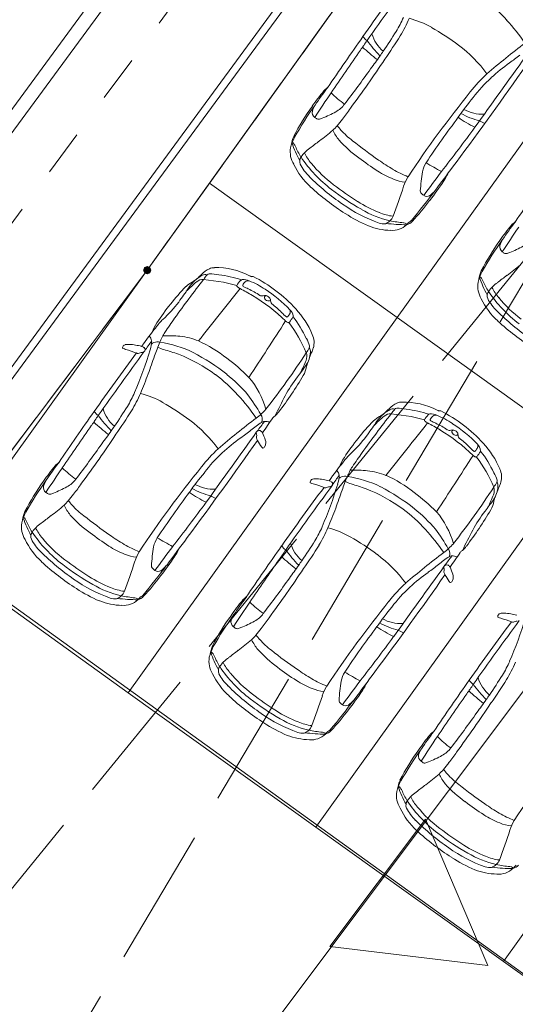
# Model space of a CAD drawing. Header units: metres. Extents: x 6541766 to 6542290, y 5894743 to 5895338.
# Tile 29 of 78: x 6541932 to 6541937, y 5895189 to 5895200. Entities that reach past the tile are written whole.
import ezdxf

# ---------------------------------------------------------------- set-up
doc = ezdxf.new("R2010")
doc.units = ezdxf.units.M
for name, pattern in [('0.5_0.5', [1, 0.5, -0.5]), ('1.5_0.5', [2, 1.5, -0.5]), ('DASHED', [0.75, 0.5, -0.25]), ('egkk-500', [2, 1.5, -0.5]), ('egug-500', [1, 0.5, -0.5])]:
    doc.linetypes.add(name, pattern=pattern)
for name, color, linetype in [('217-kontur klasyfikacyjny', 7, 'Continuous'), ('218-kontur użytku gruntowego', 7, 'Continuous'), ('219-działka ewidencyjna', 7, 'Continuous'), ('_dr_krawężnik wystający 15x30', 214, 'Continuous'), ('jezdnia', 7, 'Continuous')]:
    doc.layers.add(name, color=color, linetype=linetype)
for name, color, linetype, lineweight in [('_dr_obrzeże 8x30', 210, 'Continuous', 30), ('_dr_ścieki kd', 36, 'Continuous', 30), ('A-OZNACZENIA', 7, 'Continuous', 15), ('A-PZT', 4, 'Continuous', 9), ('IE - podklad', 8, 'Continuous', 9)]:
    doc.layers.add(name, color=color, linetype=linetype, lineweight=lineweight)

# ---------------------------------------------------------------- blocks, each defined once
blk = doc.blocks.new('blok - sanitarne pzt chelmza ng')
at = {"layer": '_dr_ścieki kd', "linetype": '0.5_0.5', "lineweight": 9}
blk.add_line((6542419.067, 5895180.69), (6542445.412, 5895216.467), dxfattribs=at)
blk = doc.blocks.new('blok - podklad szary rfqfqw')
at = {"color": 8, "linetype": 'ByBlock', "lineweight": 9}
for p, q in [((6541933.781, 5895197.24), (6541933.997, 5895197.209)), ((6541933.997, 5895197.209), (6541934.141, 5895197.173)), ((6541935.813, 5895195.784), (6541936.029, 5895195.753)), ((6541936.029, 5895195.753), (6541936.173, 5895195.717))]:
    blk.add_line(p, q, dxfattribs=at)
for centre, radius, start, end in [((6541955.244, 5895186.071), 24.084, 143.1734, 145.0354), ((6541981.957, 5895166.957), 56.868, 143.8279, 144.688), ((6541935.852, 5895198.959), 1.632, 41.9991, 53.5481), ((6541934.785, 5895200.587), 1.268, 328.6841, 336.3133), ((6541934.882, 5895200.527), 1.216, 327.8362, 337.8511), ((6541935.74, 5895199.057), 1.047, 60.8709, 75.162), ((6541935.317, 5895198.455), 2.366, 34.6604, 42.3984), ((6541925.114, 5895206.771), 12.746, 326.3685, 327.5289), ((6541934.72, 5895197.316), 3.064, 53.4613, 60.0411), ((6541962.313, 5895180.947), 32.813, 144.7773, 145.9543), ((6541931.541, 5895202.506), 4.822, 324.7715, 326.2664), ((6541935.68, 5895200), 0.215, 216.4669, 233.1654), ((6541936.906, 5895200.836), 1.688, 216.656, 224.0159), ((6541935.986, 5895200.013), 0.397, 196.1566, 229.2969), ((6541929.813, 5895203.734), 7.215, 325.2873, 327.7032), ((6542002.18, 5895153.532), 81.133, 145.2958, 145.6918), ((6541937.123, 5895201.489), 2.371, 226.906, 231.9561), ((6541946.206, 5895192.2), 12.894, 144.3672, 144.6348), ((6541935.588, 5895198.523), 1.578, 36.8029, 52.6951), ((6541942.728, 5895192.597), 9.042, 127.1786, 130.5378), ((6541925.481, 5895206.418), 12.307, 323.4789, 326.502), ((6541917.716, 5895212.53), 22.107, 323.9554, 324.4049), ((6542164.914, 5895035.786), 280.49, 144.25288, 144.44442), ((6541935.291, 5895202.069), 3.069, 305.9992, 308.6077), ((6541925.244, 5895206.843), 12.675, 322.5671, 324.7183), ((6541903.169, 5895223.426), 41.629, 323.2311, 325.0181), ((6541938.34, 5895197.838), 2.146, 125.4419, 132.2665), ((6541938.042, 5895198.19), 1.747, 132.9801, 141.7556), ((6541937.918, 5895198.308), 1.514, 132.4256, 143.4498), ((6541936.471, 5895198.106), 1.819, 139.6758, 146.2611), ((6541937.93, 5895197.164), 3.537, 142.4815, 146.2621), ((6541935.239, 5895199.147), 0.206, 123.803, 138.6067), ((6541946.339, 5895191.461), 12.429, 141.0675, 146.3247), ((6541945.311, 5895192.317), 12.297, 145.6129, 147.1048), ((6541935.957, 5895200.053), 1.121, 224.8655, 234.6269), ((6541938.777, 5895197.459), 2.715, 139.8388, 145.4985), ((6541937.062, 5895197.593), 2.597, 144.075, 152.5336), ((6541938.552, 5895196.597), 4.371, 144.6176, 150.0222), ((6541935.026, 5895199.051), 0.0683, 168.5225, 233.5761), ((6541935.191, 5895198.995), 0.242, 146.6866, 163.3957), ((6541935.109, 5895199.274), 0.24, 295.3942, 325.8363), ((6541933.717, 5895200.22), 2.001, 321.5921, 325.768), ((6541936.806, 5895199.453), 0.424, 241.005, 272.0528), ((6541935.06, 5895199.077), 0.11, 227.1296, 242.6341), ((6541935.023, 5895199), 0.0255, 237.9664, 279.1216), ((6541934.961, 5895199.248), 0.281, 283.5657, 291.8797), ((6541934.53, 5895200.308), 1.426, 292.0963, 298.6139), ((6541941.586, 5895194.008), 8.025, 141.7428, 142.4032), ((6541947.045, 5895191.203), 13.081, 143.4301, 146.0683), ((6541937.289, 5895200.059), 1.301, 234.7721, 244.088), ((6541936.934, 5895199.68), 0.738, 240.3134, 257.2782), ((6541936.903, 5895199.137), 0.221, 233.4189, 249.9617), ((6541933.174, 5895201.231), 3.11, 306.7936, 310.2152), ((6541934.787, 5895199.286), 0.583, 312.565, 319.1074), ((6541935.676, 5895199.092), 0.548, 205.4757, 218.6323), ((6541934.816, 5895198.494), 0.581, 38.7674, 44.8015), ((6541935.864, 5895199.381), 0.792, 221.243, 233.7315), ((6541920.316, 5895210.922), 20.345, 322.0465, 323.7401), ((6541935.406, 5895198.474), 0.71, 154.3633, 164.3428), ((6541935.155, 5895198.63), 0.429, 158.0762, 171.2191), ((6541884.805, 5895264.001), 82.353, 307.49455, 307.58533), ((6541936.212, 5895199.606), 1.289, 221.6396, 234.4787), ((6541938.805, 5895203.059), 5.501, 231.7042, 235.3516), ((6541934.984, 5895198.625), 0.265, 171.0573, 211.3534), ((6541935.672, 5895199.02), 0.981, 197.9618, 209.9941), ((6541934.732, 5895198.69), 0.0345, 37.1665, 73.964), ((6541934.616, 5895198.607), 0.176, 25.037, 35.9371), ((6541935.564, 5895199.013), 0.855, 202.7913, 211.5538), ((6541935.161, 5895198.327), 0.405, 124.3645, 134.4298), ((6541934.913, 5895198.518), 0.0908, 145.3909, 199.0658), ((6541936.026, 5895199.356), 1.428, 213.5818, 233.0259), ((6541935.262, 5895198.248), 0.532, 136.2913, 142.9019), ((6541935.366, 5895198.856), 0.551, 206.3992, 220.4587), ((6541937.059, 5895200.616), 2.605, 232.2084, 237.7048), ((6541936.664, 5895199.886), 1.674, 233.8948, 240.2528), ((6541935.461, 5895198.822), 0.779, 205.4948, 227.7389), ((6541935.309, 5895198.743), 0.545, 207.8733, 225.4647), ((6541936.014, 5895199.373), 1.38, 219.3518, 233.3278), ((6541936.465, 5895199.514), 1.253, 239.6949, 247.9597), ((6541936.434, 5895198.349), 0.288, 147.1947, 168.3883), ((6541937.911, 5895201.321), 3.3, 238.5997, 241.9329), ((6540226.154, 5896463.262), 2127.191, 323.50822, 323.518327), ((6541936.73, 5895200.165), 2.556, 225.112, 235.5681), ((6541936.144, 5895199.139), 0.868, 236.7067, 249.3639), ((6541936.004, 5895198.701), 0.409, 246.1087, 264.6137), ((6541936.493, 5895198.065), 0.575, 149.9694, 161.387), ((6541938.335, 5895198.063), 2.21, 171.0455, 176.4961), ((6541971.428, 5895172.167), 43.801, 143.1924, 143.6144), ((6541936.075, 5895198.527), 0.378, 324.3338, 337.9528), ((6541964.345, 5895179.491), 32.813, 144.7773, 145.9543), ((6541936.655, 5895200.087), 2.519, 227.0058, 237.8941), ((6541936.768, 5895200.276), 2.61, 232.1632, 240.7285), ((6541937.127, 5895200.76), 3.158, 232.163, 237.9144), ((6541926.992, 5895201.21), 9.433, 339.6127, 341.703), ((6541930.55, 5895202.506), 7.174, 319.8401, 323.1676), ((6541933.735, 5895200.052), 3.171, 321.9016, 326.6191), ((6541936, 5895198.453), 0.383, 306.9369, 319.6958), ((6541936.165, 5895198.199), 0.036, 181.6738, 215.495), ((6541936.246, 5895198.271), 0.144, 219.9201, 236.2506), ((6541936.201, 5895198.204), 0.0643, 236.6317, 297.2253), ((6541936.222, 5895199.371), 1.614, 234.5347, 250.4527), ((6541936.178, 5895199.215), 1.344, 237.2156, 248.4791), ((6541936.052, 5895198.95), 1.104, 239.5032, 256.8423), ((6541933.855, 5895199.883), 2.973, 317.3835, 323.017), ((6541936.166, 5895199.233), 1.536, 236.3974, 247.0313), ((6541935.911, 5895198.504), 0.585, 247.2207, 262.4226), ((6541935.697, 5895197.982), 0.149, 290.8856, 336.9005), ((6541935.823, 5895198.483), 0.712, 248.8944, 268.7303), ((6541935.727, 5895197.958), 0.117, 247.0384, 281.3874), ((6541935.991, 5895199.665), 1.833, 262.6982, 269.6677), ((6541936.089, 5895199.291), 1.445, 258.4625, 264.4189), ((6541935.827, 5895197.995), 0.224, 265.0177, 313.4582), ((6541935.945, 5895197.799), 0.0545, 52.9421, 85.6891), ((6541935.952, 5895197.81), 0.0406, 37.9159, 51.1103), ((6541935.94, 5895197.968), 0.142, 286.854, 316.7537), ((6541935.798, 5895198.017), 0.26, 314.714, 320.3371), ((6541936.056, 5895197.8), 0.0772, 119.3055, 138.2848), ((6541935.989, 5895197.918), 0.0583, 299.5261, 319.1609), ((6541938.503, 5895196.65), 1.819, 139.6758, 146.2611), ((6541947.343, 5895190.861), 12.297, 145.6129, 147.1048), ((6541939.962, 5895195.707), 3.537, 142.4815, 146.2621), ((6541937.271, 5895197.691), 0.206, 123.803, 138.6067), ((6541940.584, 5895195.141), 4.371, 144.6176, 150.0222), ((6541937.223, 5895197.539), 0.242, 146.6866, 163.3957), ((6541939.094, 5895196.136), 2.597, 144.075, 152.5336), ((6541937.058, 5895197.595), 0.0683, 168.5225, 233.5761), ((6541936.562, 5895198.852), 1.426, 292.0963, 298.6139), ((6541937.092, 5895197.62), 0.11, 227.1296, 242.6341), ((6541937.055, 5895197.544), 0.0255, 237.9664, 279.1216), ((6541936.993, 5895197.792), 0.281, 283.5657, 291.8797), ((6541934.039, 5895196.986), 0.418, 117.8651, 132.4463), ((6541933.897, 5895197.243), 0.124, 89.3876, 115.1608), ((6541933.912, 5895196.562), 0.806, 62.8831, 91.0116), ((6541935.206, 5895199.774), 3.11, 306.7936, 310.2152), ((6541933.487, 5895197.515), 0.348, 298.8137, 309.5028), ((6541933.952, 5895196.935), 0.395, 117.7941, 135.0941), ((6541932.802, 5895198.212), 1.325, 313.193, 316.1665), ((6541933.797, 5895197.241), 0.0527, 64.9374, 123.6119), ((6541934.06, 5895197.061), 0.331, 136.6022, 147.2258), ((6541933.845, 5895197.262), 0.0372, 93.5481, 134.4924), ((6541933.858, 5895196.884), 0.415, 77.8333, 92.0894), ((6541933.729, 5895195.765), 1.541, 72.5844, 81.9257), ((6541934.365, 5895197.444), 0.186, 242.7824, 249.7674), ((6541934.303, 5895197.284), 0.0144, 258.054, 300.8235), ((6541934.314, 5895197.264), 0.00831, 63.1718, 114.7213), ((6541933.566, 5895195.808), 1.646, 42.5612, 62.7938), ((6541937.438, 5895197.018), 0.71, 154.3633, 164.3428), ((6541937.187, 5895197.174), 0.429, 158.0762, 171.2191), ((6541937.704, 5895197.564), 0.981, 197.9618, 209.9941), ((6541936.764, 5895197.233), 0.0345, 37.1665, 73.964), ((6541936.648, 5895197.151), 0.176, 25.037, 35.9371), ((6541886.837, 5895262.545), 82.353, 307.49455, 307.58533), ((6541935.493, 5895195.324), 2.647, 135.9816, 146.952), ((6541944.5, 5895188.906), 13.578, 142.1364, 144.3528), ((6541929.703, 5895199.773), 4.714, 323.8874, 326.1038), ((6541933.86, 5895196.854), 0.411, 119.9081, 131.0514), ((6541934.815, 5895195.907), 1.715, 130.3186, 135.425), ((6541934.296, 5895196.659), 0.835, 138.3678, 144.519), ((6541933.779, 5895197.122), 0.118, 88.842, 128.3006), ((6542218.916, 5894970.46), 363.952, 141.47674, 141.59101), ((6541934.149, 5895197.169), 0.0088, 155.8444, 237.097), ((6541934.372, 5895197.045), 0.264, 135.9814, 151.1173), ((6541934.409, 5895197.521), 0.446, 233.5991, 238.4586), ((6541930.625, 5895190.641), 7.407, 60.1615, 61.3505), ((6541934.207, 5895197.205), 0.0338, 100.8259, 135.8492), ((6541934.215, 5895197.115), 0.124, 61.0521, 96.8218), ((6541934.215, 5895197.174), 0.0108, 157.5747, 246.8018), ((6541934.306, 5895197.129), 0.113, 130.9944, 154.3477), ((6541934.683, 5895198.041), 0.996, 241.6842, 245.1664), ((6541934.262, 5895197.183), 0.0425, 72.0732, 133.262), ((6541933.966, 5895196.433), 0.849, 55.4943, 68.6532), ((6541937.016, 5895197.168), 0.265, 171.0573, 211.3534), ((6541937.596, 5895197.556), 0.855, 202.7913, 211.5538), ((6541937.294, 5895196.792), 0.532, 136.2913, 142.9019), ((6541937.399, 5895197.399), 0.551, 206.3992, 220.4587), ((6541937.193, 5895196.87), 0.405, 124.3645, 134.4298), ((6541933.974, 5895196.473), 0.724, 54.9751, 66.349), ((6541933.297, 5895195.381), 1.966, 45.7503, 58.9825), ((6541934.413, 5895197.104), 0.0435, 238.119, 288.635), ((6541934.445, 5895197.002), 0.0632, 50.6119, 106.4846), ((6541934.458, 5895197.043), 0.02, 83.3652, 157.0964), ((6541934.471, 5895197.047), 0.0319, 172.6381, 215.0963), ((6541933.604, 5895195.837), 1.546, 43.9571, 56.9682), ((6541934.458, 5895197.011), 0.048, 10.6052, 56.2407), ((6541936.945, 5895197.061), 0.0908, 145.3909, 199.0658), ((6541937.341, 5895197.286), 0.545, 207.8733, 225.4647), ((6541938.058, 5895197.899), 1.428, 213.5818, 233.0259), ((6541938.046, 5895197.917), 1.38, 219.3518, 233.3278), ((6541932.346, 5895197.881), 1.464, 312.8019, 322.7354), ((6541934.487, 5895197.058), 0.0514, 214.7228, 270.8567), ((6541934.488, 5895197.023), 0.0164, 270.8398, 10.8309), ((6541934.337, 5895196.984), 0.172, 4.773, 12.0486), ((6541934.539, 5895196.999), 0.0303, 181.6831, 228.1178), ((6541933.964, 5895196.237), 0.924, 44.3266, 53.1057), ((6541937.493, 5895197.366), 0.779, 205.4948, 227.7389), ((6541938.028, 5895193.575), 5.597, 144.5769, 146.4868), ((6541935.161, 5895197.396), 0.742, 223.7776, 229.3512), ((6541934.683, 5895196.841), 0.00955, 230.9943, 320.6399), ((6541934.554, 5895196.957), 0.184, 318.1155, 329.1809), ((6541939.556, 5895193.376), 5.92, 144.2967, 144.9222), ((6541934.673, 5895196.891), 0.0473, 324.0072, 23.2406), ((6541934.633, 5895196.825), 0.119, 8.9431, 45.4737), ((6541934.735, 5895196.84), 0.0162, 326.0264, 12.6783), ((6541933.621, 5895195.988), 1.412, 25.6847, 36.8524), ((6541934.074, 5895196.269), 0.96, 22.8174, 42.7972), ((6541938.763, 5895198.709), 2.556, 225.112, 235.5681), ((6541937.973, 5895193.006), 5.997, 141.7745, 144.1975), ((6541933.503, 5895196.59), 0.289, 142.0881, 164.3172), ((6541933.8, 5895196.325), 0.666, 133.6215, 143.9412), ((6541884.056, 5895229.239), 60.122, 326.63997, 327.33455), ((6541934.726, 5895196.846), 0.0812, 224.8753, 247.072), ((6541934.699, 5895196.784), 0.0134, 248.4793, 333.0163), ((6541933.624, 5895195.93), 1.369, 22.1141, 37.9401), ((6541938.687, 5895198.631), 2.519, 227.0058, 237.8941), ((6541933.127, 5895196.561), 0.0912, 7.2377, 45.1792), ((6541933.976, 5895196.282), 0.725, 148.0666, 157.5048), ((6541933.37, 5895194.909), 1.721, 84.8565, 90.9939), ((6541933.443, 5895195.885), 0.743, 67.7311, 83.6671), ((6541934.778, 5895196.555), 0.2, 343.5537, 25.5022), ((6541932.946, 5895196.494), 0.0425, 145.5434, 174.7872), ((6541932.909, 5895196.496), 0.00586, 164.7324, 258.8663), ((6541932.943, 5895196.495), 0.0396, 108.5071, 144.2294), ((6541932.958, 5895196.414), 0.122, 81.9082, 102.8927), ((6541932.969, 5895196.124), 0.411, 79.3998, 89.1213), ((6541932.957, 5895195.937), 0.597, 75.2211, 81.5993), ((6541933.091, 5895196.445), 0.0711, 50.5586, 75.4413), ((6541933.115, 5895196.478), 0.0312, 317.6097, 45.1782), ((6541934.629, 5895195.505), 1.769, 142.8915, 147.1095), ((6541932.918, 5895196.575), 0.299, 340.824, 359.504), ((6541933.292, 5895196.442), 0.124, 98.2625, 128.1216), ((6541935.584, 5895195.596), 2.473, 157.0752, 160.7612), ((6541933.28, 5895196.493), 0.0718, 68.3038, 94.561), ((6541933.461, 5895196.858), 0.394, 243.415, 253.5176), ((6541933.154, 5895195.425), 1.144, 63.3416, 82.3301), ((6541933.09, 5895195.178), 1.532, 52.0544, 65.5476), ((6541931.046, 5895198.896), 4.562, 327.4968, 328.2759), ((6541934.635, 5895196.441), 0.304, 15.0566, 31.6028), ((6541934.903, 5895196.512), 0.0269, 328.5386, 18.4885), ((6541934.882, 5895196.462), 0.0565, 349.6428, 39.4935), ((6541934.595, 5895196.605), 0.389, 335.9834, 344.0436), ((6541952.332, 5895182.007), 24.084, 143.1734, 145.0354), ((6541979.044, 5895162.893), 56.868, 143.8279, 144.688), ((6541933.337, 5895197.763), 1.343, 251.3648, 252.6388), ((6541932.471, 5895194.888), 1.66, 69.4391, 73.7045), ((6541929.01, 5895197.741), 4.378, 336.7681, 343.2174), ((6541933.071, 5895196.468), 0.0304, 235.7462, 313.3106), ((6541933.106, 5895196.421), 0.0286, 72.6787, 119.8555), ((6541933.117, 5895196.476), 0.0281, 265.6326, 317.9046), ((6541938.413, 5895194.484), 5.511, 159.5356, 161.6852), ((6541928.887, 5895182.378), 14.792, 71.7949, 72.4417), ((6541932.848, 5895194.76), 1.795, 53.7439, 68.4093), ((6541932.516, 5895194.272), 2.462, 51.9653, 62.1071), ((6541927.913, 5895200.968), 8.317, 321.8662, 327.0563), ((6541934.662, 5895196.465), 0.276, 325.253, 357.1682), ((6541934.769, 5895196.406), 0.13, 340.0721, 17.4278), ((6541935.382, 5895196.23), 0.482, 153.2909, 159.3899), ((6541933.009, 5895194.967), 1.749, 43.8106, 54.2161), ((6541931.93, 5895198.369), 3.606, 322.6997, 325.1346), ((6541931.291, 5895197.873), 3.904, 335.082, 337.2296), ((6541934.666, 5895196.324), 0.231, 327.3373, 352.0917), ((6541935.155, 5895196.242), 0.265, 157.5103, 169.0816), ((6541929.121, 5895197.723), 4.33, 336.6155, 339.6317), ((6541932.939, 5895194.895), 1.632, 41.9991, 53.5481), ((6541932.89, 5895194.804), 1.812, 40.8781, 50.933), ((6541933.56, 5895195.579), 0.93, 15.8143, 40.1111), ((6541931.592, 5895198.106), 3.784, 322.5414, 329.744), ((6541935.928, 5895195.306), 1.431, 142.1557, 151.9497), ((6541931.872, 5895196.523), 1.268, 328.6841, 336.3133), ((6541931.969, 5895196.463), 1.216, 327.8362, 337.8511), ((6541932.828, 5895194.993), 1.047, 60.8709, 75.162), ((6541932.405, 5895194.391), 2.366, 34.6604, 42.3984), ((6541932.237, 5895194.508), 2.508, 30.4027, 36.2307), ((6541949.107, 5895188.424), 16.298, 152.383, 153.252), ((6541922.202, 5895202.707), 12.746, 326.3685, 327.5289), ((6541931.807, 5895193.252), 3.064, 53.4613, 60.0411), ((6541936.072, 5895195.53), 0.418, 117.8651, 132.4463), ((6541935.929, 5895195.787), 0.124, 89.3876, 115.1608), ((6541935.944, 5895195.105), 0.806, 62.8831, 91.0116), ((6541959.4, 5895176.883), 32.813, 144.7773, 145.9543), ((6541928.629, 5895198.442), 4.822, 324.7715, 326.2664), ((6541932.768, 5895195.936), 0.215, 216.4669, 233.1654), ((6541933.993, 5895196.772), 1.688, 216.656, 224.0159), ((6541933.073, 5895195.949), 0.397, 196.1566, 229.2969), ((6541926.9, 5895199.67), 7.215, 325.2873, 327.7032), ((6541933.948, 5895196.279), 0.676, 306.6272, 318.5863), ((6541934.327, 5895195.726), 0.0895, 335.9925, 34.6225), ((6541934.607, 5895195.675), 0.0996, 122.8751, 140.5901), ((6541934.421, 5895195.924), 0.211, 308.57, 325.5609), ((6541946.533, 5895187.45), 13.578, 142.1364, 144.3528), ((6541935.892, 5895195.397), 0.411, 119.9081, 131.0514), ((6541936.847, 5895194.451), 1.715, 130.3186, 135.425), ((6541936.328, 5895195.203), 0.835, 138.3678, 144.519), ((6541935.519, 5895196.059), 0.348, 298.8137, 309.5028), ((6541935.984, 5895195.478), 0.395, 117.7941, 135.0941), ((6541935.811, 5895195.666), 0.118, 88.842, 128.3006), ((6541934.834, 5895196.756), 1.325, 313.193, 316.1665), ((6541935.829, 5895195.784), 0.0527, 64.9374, 123.6119), ((6541936.092, 5895195.604), 0.331, 136.6022, 147.2258), ((6541935.877, 5895195.806), 0.0372, 93.5481, 134.4924), ((6541935.89, 5895195.428), 0.415, 77.8333, 92.0894), ((6541935.761, 5895194.308), 1.541, 72.5844, 81.9257), ((6541936.404, 5895195.589), 0.264, 135.9814, 151.1173), ((6541936.239, 5895195.749), 0.0338, 100.8259, 135.8492), ((6541936.247, 5895195.659), 0.124, 61.0521, 96.8218), ((6541936.339, 5895195.673), 0.113, 130.9944, 154.3477), ((6541936.294, 5895195.727), 0.0425, 72.0732, 133.262), ((6541935.998, 5895194.977), 0.849, 55.4943, 68.6532), ((6541936.397, 5895195.988), 0.186, 242.7824, 249.7674), ((6541936.336, 5895195.828), 0.0144, 258.054, 300.8235), ((6541936.346, 5895195.808), 0.00831, 63.1718, 114.7213), ((6541935.598, 5895194.352), 1.646, 42.5612, 62.7938), ((6541999.267, 5895149.468), 81.133, 145.2958, 145.6918), ((6541934.211, 5895197.425), 2.371, 226.906, 231.9561), ((6541943.294, 5895188.136), 12.894, 144.3672, 144.6348), ((6541932.675, 5895194.459), 1.578, 36.8029, 52.6951), ((6541939.815, 5895188.533), 9.042, 127.1786, 130.5378), ((6541935.175, 5895194.514), 1.404, 123.1053, 128.8931), ((6541931.468, 5895197.84), 3.662, 322.1782, 324.2356), ((6541934.439, 5895195.647), 0.0526, 89.8089, 125.7679), ((6541495.316, 5895497.517), 532.897, 325.48645, 325.50758), ((6541934.45, 5895195.599), 0.102, 63.1265, 96.011), ((6541937.525, 5895193.868), 2.647, 135.9816, 146.952), ((6541931.735, 5895198.317), 4.714, 323.8874, 326.1038), ((6542220.948, 5894969.003), 363.952, 141.47674, 141.59101), ((6541936.181, 5895195.713), 0.0088, 155.8444, 237.097), ((6541936.441, 5895196.064), 0.446, 233.5991, 238.4586), ((6541932.657, 5895189.185), 7.407, 60.1615, 61.3505), ((6541936.247, 5895195.718), 0.0108, 157.5747, 246.8018), ((6541936.715, 5895196.585), 0.996, 241.6842, 245.1664), ((6541936.006, 5895195.017), 0.724, 54.9751, 66.349), ((6541935.636, 5895194.38), 1.546, 43.9571, 56.9682), ((6541922.568, 5895202.354), 12.307, 323.4789, 326.502), ((6541914.803, 5895208.466), 22.107, 323.9554, 324.4049), ((6542162.002, 5895031.722), 280.49, 144.25288, 144.44442), ((6541932.379, 5895198.005), 3.069, 305.9992, 308.6077), ((6541934.379, 5895195.574), 0.028, 103.8517, 199), ((6541934.375, 5895195.53), 0.0227, 155.6805, 194.9375), ((6541934.26, 5895195.531), 0.099, 12.0203, 19.4906), ((6541934.334, 5895195.549), 0.0223, 332.294, 6.7955), ((6541934.384, 5895195.577), 0.0261, 64.8381, 115.8236), ((6541934.367, 5895195.551), 0.0571, 26.6144, 60.8924), ((6541933.717, 5895195.248), 0.775, 19.0916, 25.0804), ((6541934.378, 5895196.425), 1.464, 312.8019, 322.7354), ((6541935.329, 5895193.924), 1.966, 45.7503, 58.9825), ((6541936.445, 5895195.647), 0.0435, 238.119, 288.635), ((6541936.477, 5895195.545), 0.0632, 50.6119, 106.4846), ((6541936.49, 5895195.587), 0.02, 83.3652, 157.0964), ((6541936.503, 5895195.591), 0.0319, 172.6381, 215.0963), ((6541936.519, 5895195.601), 0.0514, 214.7228, 270.8567), ((6541936.49, 5895195.554), 0.048, 10.6052, 56.2407), ((6541936.52, 5895195.567), 0.0164, 270.8398, 10.8309), ((6541936.369, 5895195.527), 0.172, 4.773, 12.0486), ((6541936.571, 5895195.542), 0.0303, 181.6831, 228.1178), ((6541922.331, 5895202.779), 12.675, 322.5671, 324.7183), ((6541900.256, 5895219.362), 41.629, 323.2311, 325.0181), ((6541935.427, 5895193.774), 2.146, 125.4419, 132.2665), ((6541933.677, 5895195.247), 0.73, 19.8844, 22.3084), ((6541932.681, 5895194.37), 2.024, 31.3022, 33.7524), ((6541934.41, 5895195.446), 0.0381, 291.9655, 338.9367), ((6541934.363, 5895195.471), 0.0916, 335.338, 19.6229), ((6541935.996, 5895194.781), 0.924, 44.3266, 53.1057), ((6541936.705, 5895195.435), 0.0473, 324.0072, 23.2406), ((6541936.665, 5895195.368), 0.119, 8.9431, 45.4737), ((6541936.106, 5895194.813), 0.96, 22.8174, 42.7972), ((6541935.129, 5895194.126), 1.747, 132.9801, 141.7556), ((6541935.005, 5895194.244), 1.514, 132.4256, 143.4498), ((6541934.451, 5895195.447), 0.0473, 211.1122, 225.7083), ((6541934.423, 5895195.417), 0.00607, 221.3395, 290.3346), ((6541935.832, 5895194.868), 0.666, 133.6215, 143.9412), ((6541940.06, 5895192.119), 5.597, 144.5769, 146.4868), ((6541886.088, 5895227.782), 60.122, 326.63997, 327.33455), ((6541937.193, 5895195.94), 0.742, 223.7776, 229.3512), ((6541936.758, 5895195.39), 0.0812, 224.8753, 247.072), ((6541936.715, 5895195.384), 0.00955, 230.9943, 320.6399), ((6541936.586, 5895195.501), 0.184, 318.1155, 329.1809), ((6541941.588, 5895191.919), 5.92, 144.2967, 144.9222), ((6541936.767, 5895195.383), 0.0162, 326.0264, 12.6783), ((6541935.653, 5895194.532), 1.412, 25.6847, 36.8524), ((6541933.559, 5895194.042), 1.819, 139.6758, 146.2611), ((6541935.017, 5895193.1), 3.537, 142.4815, 146.2621), ((6541932.326, 5895195.083), 0.206, 123.803, 138.6067), ((6541940.005, 5895191.55), 5.997, 141.7745, 144.1975), ((6541935.535, 5895195.134), 0.289, 142.0881, 164.3172), ((6541936.731, 5895195.328), 0.0134, 248.4793, 333.0163), ((6541935.657, 5895194.473), 1.369, 22.1141, 37.9401), ((6541942.398, 5895188.253), 12.297, 145.6129, 147.1048), ((6541933.044, 5895195.989), 1.121, 224.8655, 234.6269), ((6541943.426, 5895187.397), 12.429, 141.0675, 146.3247), ((6541935.864, 5895193.394), 2.715, 139.8388, 145.4985), ((6541936.661, 5895194.049), 1.769, 142.8915, 147.1095), ((6541935.159, 5895195.105), 0.0912, 7.2377, 45.1792), ((6541934.951, 5895195.119), 0.299, 340.824, 359.504), ((6541936.008, 5895194.826), 0.725, 148.0666, 157.5048), ((6541935.402, 5895193.453), 1.721, 84.8565, 90.9939), ((6541935.475, 5895194.428), 0.743, 67.7311, 83.6671), ((6541935.122, 5895193.722), 1.532, 52.0544, 65.5476), ((6541936.667, 5895194.985), 0.304, 15.0566, 31.6028), ((6541936.81, 5895195.099), 0.2, 343.5537, 25.5022), ((6541934.149, 5895193.528), 2.597, 144.075, 152.5336), ((6541935.64, 5895192.533), 4.371, 144.6176, 150.0222), ((6541932.278, 5895194.931), 0.242, 146.6866, 163.3957), ((6541932.197, 5895195.21), 0.24, 295.3942, 325.8363), ((6541930.804, 5895196.156), 2.001, 321.5921, 325.768), ((6541933.893, 5895195.389), 0.424, 241.005, 272.0528), ((6541934.978, 5895195.038), 0.0425, 145.5434, 174.7872), ((6541934.941, 5895195.04), 0.00586, 164.7324, 258.8663), ((6541935.369, 5895196.307), 1.343, 251.3648, 252.6388), ((6541934.975, 5895195.039), 0.0396, 108.5071, 144.2294), ((6541934.99, 5895194.957), 0.122, 81.9082, 102.8927), ((6541934.503, 5895193.432), 1.66, 69.4391, 73.7045), ((6541935.001, 5895194.667), 0.411, 79.3998, 89.1213), ((6541931.042, 5895196.285), 4.378, 336.7681, 343.2174), ((6541934.989, 5895194.481), 0.597, 75.2211, 81.5993), ((6541935.123, 5895194.989), 0.0711, 50.5586, 75.4413), ((6541935.147, 5895195.022), 0.0312, 317.6097, 45.1782), ((6541935.324, 5895194.986), 0.124, 98.2625, 128.1216), ((6541937.616, 5895194.14), 2.473, 157.0752, 160.7612), ((6541935.312, 5895195.036), 0.0718, 68.3038, 94.561), ((6541935.493, 5895195.402), 0.394, 243.415, 253.5176), ((6541935.186, 5895193.969), 1.144, 63.3416, 82.3301), ((6541930.919, 5895180.921), 14.792, 71.7949, 72.4417), ((6541933.078, 5895197.44), 4.562, 327.4968, 328.2759), ((6541936.935, 5895195.055), 0.0269, 328.5386, 18.4885), ((6541936.914, 5895195.005), 0.0565, 349.6428, 39.4935), ((6541936.627, 5895195.149), 0.389, 335.9834, 344.0436), ((6541932.113, 5895194.987), 0.0683, 168.5225, 233.5761), ((6541932.148, 5895195.012), 0.11, 227.1296, 242.6341), ((6541932.11, 5895194.936), 0.0255, 237.9664, 279.1216), ((6541932.049, 5895195.184), 0.281, 283.5657, 291.8797), ((6541931.617, 5895196.244), 1.426, 292.0963, 298.6139), ((6541938.673, 5895189.944), 8.025, 141.7428, 142.4032), ((6541944.132, 5895187.139), 13.081, 143.4301, 146.0683), ((6541934.377, 5895195.995), 1.301, 234.7721, 244.088), ((6541934.021, 5895195.616), 0.738, 240.3134, 257.2782), ((6541954.364, 5895180.55), 24.084, 143.1734, 145.0354), ((6541981.076, 5895161.436), 56.868, 143.8279, 144.688), ((6541935.103, 5895195.011), 0.0304, 235.7462, 313.3106), ((6541935.138, 5895194.964), 0.0286, 72.6787, 119.8555), ((6541935.149, 5895195.02), 0.0281, 265.6326, 317.9046), ((6541940.445, 5895193.028), 5.511, 159.5356, 161.6852), ((6541934.88, 5895193.303), 1.795, 53.7439, 68.4093), ((6541934.548, 5895192.816), 2.462, 51.9653, 62.1071), ((6541935.041, 5895193.51), 1.749, 43.8106, 54.2161), ((6541929.945, 5895199.512), 8.317, 321.8662, 327.0563), ((6541933.323, 5895196.417), 3.904, 335.082, 337.2296), ((6541936.694, 5895195.009), 0.276, 325.253, 357.1682), ((6541936.801, 5895194.95), 0.13, 340.0721, 17.4278), ((6541937.414, 5895194.774), 0.482, 153.2909, 159.3899), ((6541930.261, 5895197.167), 3.11, 306.7936, 310.2152), ((6541931.874, 5895195.222), 0.583, 312.565, 319.1074), ((6541932.764, 5895195.028), 0.548, 205.4757, 218.6323), ((6541931.903, 5895194.43), 0.581, 38.7674, 44.8015), ((6541932.952, 5895195.316), 0.792, 221.243, 233.7315), ((6541917.403, 5895206.858), 20.345, 322.0465, 323.7401), ((6541933.99, 5895195.073), 0.221, 233.4189, 249.9617), ((6541933.962, 5895196.913), 3.606, 322.6997, 325.1346), ((6541936.698, 5895194.868), 0.231, 327.3373, 352.0917), ((6541937.187, 5895194.786), 0.265, 157.5103, 169.0816), ((6541932.494, 5895194.41), 0.71, 154.3633, 164.3428), ((6541932.243, 5895194.566), 0.429, 158.0762, 171.2191), ((6541933.299, 5895195.542), 1.289, 221.6396, 234.4787), ((6541931.153, 5895196.267), 4.33, 336.6155, 339.6317), ((6541934.972, 5895193.438), 1.632, 41.9991, 53.5481), ((6541934.923, 5895193.348), 1.812, 40.8781, 50.933), ((6541935.593, 5895194.123), 0.93, 15.8143, 40.1111), ((6541933.624, 5895196.65), 3.784, 322.5414, 329.744), ((6541937.96, 5895193.85), 1.431, 142.1557, 151.9497), ((6541932.072, 5895194.56), 0.265, 171.0573, 211.3534), ((6541932.76, 5895194.956), 0.981, 197.9618, 209.9941), ((6541931.819, 5895194.626), 0.0345, 37.1665, 73.964), ((6541931.704, 5895194.543), 0.176, 25.037, 35.9371), ((6541932.651, 5895194.949), 0.855, 202.7913, 211.5538), ((6541932.249, 5895194.263), 0.405, 124.3645, 134.4298), ((6541881.893, 5895259.937), 82.353, 307.49455, 307.58533), ((6541935.892, 5895198.995), 5.501, 231.7042, 235.3516), ((6541932, 5895194.453), 0.0908, 145.3909, 199.0658), ((6541933.113, 5895195.291), 1.428, 213.5818, 233.0259), ((6541932.35, 5895194.184), 0.532, 136.2913, 142.9019), ((6541932.454, 5895194.792), 0.551, 206.3992, 220.4587), ((6541934.147, 5895196.552), 2.605, 232.2084, 237.7048), ((6541933.904, 5895195.067), 1.268, 328.6841, 336.3133), ((6541934.001, 5895195.007), 1.216, 327.8362, 337.8511), ((6541934.86, 5895193.536), 1.047, 60.8709, 75.162), ((6541934.437, 5895192.935), 2.366, 34.6604, 42.3984), ((6541934.269, 5895193.052), 2.508, 30.4027, 36.2307), ((6541951.139, 5895186.968), 16.298, 152.383, 153.252), ((6541932.549, 5895194.758), 0.779, 205.4948, 227.7389), ((6541932.396, 5895194.679), 0.545, 207.8733, 225.4647), ((6541933.102, 5895195.309), 1.38, 219.3518, 233.3278), ((6541933.751, 5895195.822), 1.674, 233.8948, 240.2528), ((6541933.553, 5895195.45), 1.253, 239.6949, 247.9597), ((6541933.521, 5895194.285), 0.288, 147.1947, 168.3883), ((6541934.998, 5895197.257), 3.3, 238.5997, 241.9329), ((6540223.242, 5896459.197), 2127.191, 323.50822, 323.518327), ((6541935.105, 5895194.493), 0.397, 196.1566, 229.2969), ((6541924.234, 5895201.251), 12.746, 326.3685, 327.5289), ((6541933.839, 5895191.796), 3.064, 53.4613, 60.0411), ((6541935.98, 5895194.823), 0.676, 306.6272, 318.5863), ((6541933.818, 5895196.101), 2.556, 225.112, 235.5681), ((6541933.231, 5895195.075), 0.868, 236.7067, 249.3639), ((6541933.091, 5895194.637), 0.409, 246.1087, 264.6137), ((6541933.58, 5895194.001), 0.575, 149.9694, 161.387), ((6541935.422, 5895193.999), 2.21, 171.0455, 176.4961), ((6541968.515, 5895168.103), 43.801, 143.1924, 143.6144), ((6541933.163, 5895194.463), 0.378, 324.3338, 337.9528), ((6541961.432, 5895175.427), 32.813, 144.7773, 145.9543), ((6541930.661, 5895196.986), 4.822, 324.7715, 326.2664), ((6541934.8, 5895194.48), 0.215, 216.4669, 233.1654), ((6541936.025, 5895195.316), 1.688, 216.656, 224.0159), ((6541928.933, 5895198.214), 7.215, 325.2873, 327.7032), ((6541934.707, 5895193.003), 1.578, 36.8029, 52.6951), ((6541941.847, 5895187.076), 9.042, 127.1786, 130.5378), ((6541936.359, 5895194.27), 0.0895, 335.9925, 34.6225), ((6541497.348, 5895496.06), 532.897, 325.48645, 325.50758), ((6541936.639, 5895194.219), 0.0996, 122.8751, 140.5901), ((6541936.453, 5895194.468), 0.211, 308.57, 325.5609), ((6541933.742, 5895196.023), 2.519, 227.0058, 237.8941), ((6541933.855, 5895196.212), 2.61, 232.1632, 240.7285), ((6541934.215, 5895196.696), 3.158, 232.163, 237.9144), ((6541924.08, 5895197.146), 9.433, 339.6127, 341.703), ((6541930.822, 5895195.987), 3.171, 321.9016, 326.6191), ((6542001.299, 5895148.012), 81.133, 145.2958, 145.6918), ((6541936.243, 5895195.969), 2.371, 226.906, 231.9561), ((6541945.326, 5895186.68), 12.894, 144.3672, 144.6348), ((6541934.411, 5895196.549), 3.069, 305.9992, 308.6077), ((6541937.207, 5895193.058), 1.404, 123.1053, 128.8931), ((6541933.5, 5895196.384), 3.662, 322.1782, 324.2356), ((6541936.471, 5895194.191), 0.0526, 89.8089, 125.7679), ((6541936.482, 5895194.142), 0.102, 63.1265, 96.011), ((6541927.638, 5895198.442), 7.174, 319.8401, 323.1676), ((6541933.252, 5895194.135), 0.036, 181.6738, 215.495), ((6541933.333, 5895194.206), 0.144, 219.9201, 236.2506), ((6541933.289, 5895194.14), 0.0643, 236.6317, 297.2253), ((6541933.088, 5895194.389), 0.383, 306.9369, 319.6958), ((6541924.6, 5895200.898), 12.307, 323.4789, 326.502), ((6541916.835, 5895207.01), 22.107, 323.9554, 324.4049), ((6542164.034, 5895030.266), 280.49, 144.25288, 144.44442), ((6541937.459, 5895192.317), 2.146, 125.4419, 132.2665), ((6541936.412, 5895194.117), 0.028, 103.8517, 199), ((6541936.407, 5895194.073), 0.0227, 155.6805, 194.9375), ((6541936.292, 5895194.075), 0.099, 12.0203, 19.4906), ((6541935.71, 5895193.79), 0.73, 19.8844, 22.3084), ((6541936.366, 5895194.093), 0.0223, 332.294, 6.7955), ((6541936.416, 5895194.121), 0.0261, 64.8381, 115.8236), ((6541936.4, 5895194.095), 0.0571, 26.6144, 60.8924), ((6541935.749, 5895193.792), 0.775, 19.0916, 25.0804), ((6541936.395, 5895194.015), 0.0916, 335.338, 19.6229), ((6541933.309, 5895195.307), 1.614, 234.5347, 250.4527), ((6541933.265, 5895195.151), 1.344, 237.2156, 248.4791), ((6541930.943, 5895195.819), 2.973, 317.3835, 323.017), ((6541924.363, 5895201.323), 12.675, 322.5671, 324.7183), ((6541902.288, 5895217.905), 41.629, 323.2311, 325.0181), ((6541937.162, 5895192.67), 1.747, 132.9801, 141.7556), ((6541934.713, 5895192.914), 2.024, 31.3022, 33.7524), ((6541936.483, 5895193.99), 0.0473, 211.1122, 225.7083), ((6541936.455, 5895193.96), 0.00607, 221.3395, 290.3346), ((6541936.442, 5895193.99), 0.0381, 291.9655, 338.9367), ((6541933.253, 5895195.169), 1.536, 236.3974, 247.0313), ((6541933.139, 5895194.886), 1.104, 239.5032, 256.8423), ((6541932.999, 5895194.44), 0.585, 247.2207, 262.4226), ((6541932.785, 5895193.918), 0.149, 290.8856, 336.9005), ((6541937.037, 5895192.788), 1.514, 132.4256, 143.4498), ((6541932.911, 5895194.419), 0.712, 248.8944, 268.7303), ((6541932.815, 5895193.894), 0.117, 247.0384, 281.3874), ((6541933.079, 5895195.601), 1.833, 262.6982, 269.6677), ((6541933.177, 5895195.227), 1.445, 258.4625, 264.4189), ((6541932.914, 5895193.931), 0.224, 265.0177, 313.4582), ((6541933.032, 5895193.734), 0.0545, 52.9421, 85.6891), ((6541933.04, 5895193.746), 0.0406, 37.9159, 51.1103), ((6541933.027, 5895193.904), 0.142, 286.854, 316.7537), ((6541932.885, 5895193.953), 0.26, 314.714, 320.3371), ((6541933.143, 5895193.735), 0.0772, 119.3055, 138.2848), ((6541933.077, 5895193.853), 0.0583, 299.5261, 319.1609), ((6541935.591, 5895192.586), 1.819, 139.6758, 146.2611), ((6541944.43, 5895186.797), 12.297, 145.6129, 147.1048), ((6541937.05, 5895191.643), 3.537, 142.4815, 146.2621), ((6541934.358, 5895193.627), 0.206, 123.803, 138.6067), ((6541935.077, 5895194.533), 1.121, 224.8655, 234.6269), ((6541945.458, 5895185.941), 12.429, 141.0675, 146.3247), ((6541934.229, 5895193.754), 0.24, 295.3942, 325.8363), ((6541937.896, 5895191.938), 2.715, 139.8388, 145.4985), ((6541937.007, 5895193.582), 0.0396, 108.5071, 144.2294), ((6541937.022, 5895193.501), 0.122, 81.9082, 102.8927), ((6541937.033, 5895193.211), 0.411, 79.3998, 89.1213), ((6541936.181, 5895192.072), 2.597, 144.075, 152.5336), ((6541937.672, 5895191.077), 4.371, 144.6176, 150.0222), ((6541934.145, 5895193.53), 0.0683, 168.5225, 233.5761), ((6541934.31, 5895193.475), 0.242, 146.6866, 163.3957), ((6541933.649, 5895194.788), 1.426, 292.0963, 298.6139), ((6541932.836, 5895194.699), 2.001, 321.5921, 325.768), ((6541936.053, 5895194.159), 0.738, 240.3134, 257.2782), ((6541935.925, 5895193.933), 0.424, 241.005, 272.0528), ((6541956.396, 5895179.094), 24.084, 143.1734, 145.0354), ((6541983.108, 5895159.98), 56.868, 143.8279, 144.688), ((6541937.01, 5895193.582), 0.0425, 145.5434, 174.7872), ((6541936.973, 5895193.584), 0.00586, 164.7324, 258.8663), ((6541937.401, 5895194.851), 1.343, 251.3648, 252.6388), ((6541936.535, 5895191.975), 1.66, 69.4391, 73.7045), ((6541933.074, 5895194.828), 4.378, 336.7681, 343.2174), ((6541937.021, 5895193.024), 0.597, 75.2211, 81.5993), ((6541937.135, 5895193.555), 0.0304, 235.7462, 313.3106), ((6541937.17, 5895193.508), 0.0286, 72.6787, 119.8555), ((6541934.18, 5895193.556), 0.11, 227.1296, 242.6341), ((6541934.143, 5895193.48), 0.0255, 237.9664, 279.1216), ((6541934.081, 5895193.728), 0.281, 283.5657, 291.8797), ((6541940.706, 5895188.488), 8.025, 141.7428, 142.4032), ((6541946.164, 5895185.683), 13.081, 143.4301, 146.0683), ((6541936.409, 5895194.539), 1.301, 234.7721, 244.088), ((6541936.022, 5895193.617), 0.221, 233.4189, 249.9617), ((6541932.293, 5895195.71), 3.11, 306.7936, 310.2152), ((6541933.906, 5895193.765), 0.583, 312.565, 319.1074), ((6541934.796, 5895193.571), 0.548, 205.4757, 218.6323), ((6541933.935, 5895192.974), 0.581, 38.7674, 44.8015), ((6541934.984, 5895193.86), 0.792, 221.243, 233.7315), ((6541919.435, 5895205.402), 20.345, 322.0465, 323.7401), ((6541934.526, 5895192.954), 0.71, 154.3633, 164.3428), ((6541934.275, 5895193.11), 0.429, 158.0762, 171.2191), ((6541934.792, 5895193.5), 0.981, 197.9618, 209.9941), ((6541933.851, 5895193.169), 0.0345, 37.1665, 73.964), ((6541933.736, 5895193.087), 0.176, 25.037, 35.9371), ((6541883.925, 5895258.481), 82.353, 307.49455, 307.58533), ((6541935.331, 5895194.086), 1.289, 221.6396, 234.4787), ((6541937.924, 5895197.538), 5.501, 231.7042, 235.3516), ((6541934.104, 5895193.104), 0.265, 171.0573, 211.3534), ((6541934.683, 5895193.492), 0.855, 202.7913, 211.5538), ((6541934.382, 5895192.728), 0.532, 136.2913, 142.9019), ((6541934.486, 5895193.335), 0.551, 206.3992, 220.4587), ((6541934.281, 5895192.806), 0.405, 124.3645, 134.4298), ((6541935.936, 5895193.611), 1.268, 328.6841, 336.3133), ((6541936.033, 5895193.55), 1.216, 327.8362, 337.8511), ((6541934.032, 5895192.997), 0.0908, 145.3909, 199.0658), ((6541935.145, 5895193.835), 1.428, 213.5818, 233.0259), ((6541935.134, 5895193.853), 1.38, 219.3518, 233.3278), ((6541936.179, 5895195.095), 2.605, 232.2084, 237.7048), ((6541935.783, 5895194.366), 1.674, 233.8948, 240.2528), ((6541935.553, 5895192.828), 0.288, 147.1947, 168.3883), ((6541937.03, 5895195.801), 3.3, 238.5997, 241.9329), ((6540225.274, 5896457.741), 2127.191, 323.50822, 323.518327), ((6541934.581, 5895193.302), 0.779, 205.4948, 227.7389), ((6541934.428, 5895193.222), 0.545, 207.8733, 225.4647), ((6541935.263, 5895193.619), 0.868, 236.7067, 249.3639), ((6541935.585, 5895193.994), 1.253, 239.6949, 247.9597), ((6541937.454, 5895192.542), 2.21, 171.0455, 176.4961), ((6541970.547, 5895166.647), 43.801, 143.1924, 143.6144), ((6541963.464, 5895173.971), 32.813, 144.7773, 145.9543), ((6541936.832, 5895193.023), 0.215, 216.4669, 233.1654), ((6541937.137, 5895193.036), 0.397, 196.1566, 229.2969), ((6541926.266, 5895199.795), 12.746, 326.3685, 327.5289), ((6541930.965, 5895196.758), 7.215, 325.2873, 327.7032), ((6541935.85, 5895194.645), 2.556, 225.112, 235.5681), ((6541935.123, 5895193.181), 0.409, 246.1087, 264.6137), ((6541935.612, 5895192.545), 0.575, 149.9694, 161.387), ((6541932.854, 5895194.531), 3.171, 321.9016, 326.6191), ((6541935.195, 5895193.007), 0.378, 324.3338, 337.9528), ((6541932.693, 5895195.53), 4.822, 324.7715, 326.2664), ((6541938.275, 5895194.512), 2.371, 226.906, 231.9561), ((6541938.057, 5895193.859), 1.688, 216.656, 224.0159), ((6541935.774, 5895194.567), 2.519, 227.0058, 237.8941), ((6541935.887, 5895194.756), 2.61, 232.1632, 240.7285), ((6541936.247, 5895195.24), 3.158, 232.163, 237.9144), ((6541926.112, 5895195.69), 9.433, 339.6127, 341.703), ((6541929.67, 5895196.986), 7.174, 319.8401, 323.1676), ((6541935.284, 5895192.678), 0.036, 181.6738, 215.495), ((6541935.365, 5895192.75), 0.144, 219.9201, 236.2506), ((6541935.12, 5895192.933), 0.383, 306.9369, 319.6958), ((6542003.331, 5895146.556), 81.133, 145.2958, 145.6918), ((6541918.867, 5895205.554), 22.107, 323.9554, 324.4049), ((6541947.358, 5895185.224), 12.894, 144.3672, 144.6348), ((6541935.297, 5895193.694), 1.344, 237.2156, 248.4791), ((6541932.975, 5895194.363), 2.973, 317.3835, 323.017), ((6541935.321, 5895192.684), 0.0643, 236.6317, 297.2253), ((6541926.632, 5895199.442), 12.307, 323.4789, 326.502), ((6541935.341, 5895193.851), 1.614, 234.5347, 250.4527), ((6541935.171, 5895193.43), 1.104, 239.5032, 256.8423), ((6541935.031, 5895192.984), 0.585, 247.2207, 262.4226), ((6541926.395, 5895199.867), 12.675, 322.5671, 324.7183), ((6541935.285, 5895193.713), 1.536, 236.3974, 247.0313), ((6541934.817, 5895192.462), 0.149, 290.8856, 336.9005), ((6541935.209, 5895193.771), 1.445, 258.4625, 264.4189), ((6541935.059, 5895192.447), 0.142, 286.854, 316.7537), ((6541935.175, 5895192.279), 0.0772, 119.3055, 138.2848), ((6541935.109, 5895192.397), 0.0583, 299.5261, 319.1609), ((6541939.082, 5895190.187), 3.537, 142.4815, 146.2621), ((6541936.39, 5895192.17), 0.206, 123.803, 138.6067), ((6541934.943, 5895192.963), 0.712, 248.8944, 268.7303), ((6541934.847, 5895192.438), 0.117, 247.0384, 281.3874), ((6541935.111, 5895194.145), 1.833, 262.6982, 269.6677), ((6541934.946, 5895192.474), 0.224, 265.0177, 313.4582), ((6541935.064, 5895192.278), 0.0545, 52.9421, 85.6891), ((6541935.072, 5895192.29), 0.0406, 37.9159, 51.1103), ((6541934.917, 5895192.497), 0.26, 314.714, 320.3371), ((6541937.623, 5895191.129), 1.819, 139.6758, 146.2611), ((6541946.462, 5895185.34), 12.297, 145.6129, 147.1048), ((6541937.109, 5895193.076), 1.121, 224.8655, 234.6269), ((6541947.49, 5895184.485), 12.429, 141.0675, 146.3247), ((6541938.213, 5895190.616), 2.597, 144.075, 152.5336), ((6541939.704, 5895189.621), 4.371, 144.6176, 150.0222), ((6541936.343, 5895192.019), 0.242, 146.6866, 163.3957), ((6541936.261, 5895192.298), 0.24, 295.3942, 325.8363), ((6541936.177, 5895192.074), 0.0683, 168.5225, 233.5761), ((6541936.212, 5895192.1), 0.11, 227.1296, 242.6341), ((6541935.681, 5895193.332), 1.426, 292.0963, 298.6139), ((6541934.868, 5895193.243), 2.001, 321.5921, 325.768), ((6541936.175, 5895192.024), 0.0255, 237.9664, 279.1216), ((6541936.113, 5895192.271), 0.281, 283.5657, 291.8797), ((6541935.938, 5895192.309), 0.583, 312.565, 319.1074), ((6541942.738, 5895187.031), 8.025, 141.7428, 142.4032), ((6541935.967, 5895191.518), 0.581, 38.7674, 44.8015), ((6541936.558, 5895191.497), 0.71, 154.3633, 164.3428), ((6541936.307, 5895191.654), 0.429, 158.0762, 171.2191), ((6541934.325, 5895194.254), 3.11, 306.7936, 310.2152), ((6541936.828, 5895192.115), 0.548, 205.4757, 218.6323), ((6541937.016, 5895192.404), 0.792, 221.243, 233.7315), ((6541936.824, 5895192.043), 0.981, 197.9618, 209.9941), ((6541935.883, 5895191.713), 0.0345, 37.1665, 73.964), ((6541935.768, 5895191.63), 0.176, 25.037, 35.9371), ((6541936.716, 5895192.036), 0.855, 202.7913, 211.5538), ((6541885.957, 5895257.024), 82.353, 307.49455, 307.58533), ((6541937.363, 5895192.629), 1.289, 221.6396, 234.4787), ((6541939.956, 5895196.082), 5.501, 231.7042, 235.3516), ((6541936.136, 5895191.648), 0.265, 171.0573, 211.3534), ((6541936.064, 5895191.541), 0.0908, 145.3909, 199.0658), ((6541936.414, 5895191.271), 0.532, 136.2913, 142.9019), ((6541936.518, 5895191.879), 0.551, 206.3992, 220.4587), ((6541936.313, 5895191.35), 0.405, 124.3645, 134.4298), ((6541936.613, 5895191.845), 0.779, 205.4948, 227.7389), ((6541936.46, 5895191.766), 0.545, 207.8733, 225.4647), ((6541937.177, 5895192.379), 1.428, 213.5818, 233.0259), ((6541937.166, 5895192.397), 1.38, 219.3518, 233.3278), ((6541938.211, 5895193.639), 2.605, 232.2084, 237.7048), ((6541937.815, 5895192.909), 1.674, 233.8948, 240.2528), ((6541937.882, 5895193.189), 2.556, 225.112, 235.5681), ((6541937.295, 5895192.163), 0.868, 236.7067, 249.3639), ((6541937.617, 5895192.538), 1.253, 239.6949, 247.9597), ((6541937.644, 5895191.089), 0.575, 149.9694, 161.387), ((6541938.279, 5895193.784), 3.158, 232.163, 237.9144), ((6541928.144, 5895194.233), 9.433, 339.6127, 341.703), ((6541937.155, 5895191.724), 0.409, 246.1087, 264.6137), ((6541937.806, 5895193.111), 2.519, 227.0058, 237.8941), ((6541937.919, 5895193.299), 2.61, 232.1632, 240.7285), ((6541937.373, 5895192.395), 1.614, 234.5347, 250.4527), ((6541937.329, 5895192.238), 1.344, 237.2156, 248.4791), ((6541937.318, 5895192.256), 1.536, 236.3974, 247.0313), ((6541937.203, 5895191.974), 1.104, 239.5032, 256.8423), ((6541937.063, 5895191.528), 0.585, 247.2207, 262.4226), ((6541936.975, 5895191.507), 0.712, 248.8944, 268.7303), ((6541936.879, 5895190.982), 0.117, 247.0384, 281.3874), ((6541936.849, 5895191.006), 0.149, 290.8856, 336.9005), ((6541937.143, 5895192.688), 1.833, 262.6982, 269.6677), ((6541937.241, 5895192.314), 1.445, 258.4625, 264.4189), ((6541936.978, 5895191.018), 0.224, 265.0177, 313.4582), ((6541937.096, 5895190.822), 0.0545, 52.9421, 85.6891), ((6541937.104, 5895190.834), 0.0406, 37.9159, 51.1103), ((6541937.091, 5895190.991), 0.142, 286.854, 316.7537), ((6541936.949, 5895191.04), 0.26, 314.714, 320.3371), ((6541937.207, 5895190.823), 0.0772, 119.3055, 138.2848)]:
    blk.add_arc(centre, radius, start, end, dxfattribs=at)
at = {"color": 8, "linetype": 'Continuous', "lineweight": 9, "extrusion": (0, 0, -1)}
for points in [[(-6541933.138, 5895197.308), (-6541933.138, 5895197.372), (-6541933.125, 5895197.34)], [(-6541933.138, 5895197.372), (-6541933.17, 5895197.295), (-6541933.17, 5895197.385)], [(-6541933.138, 5895197.372), (-6541933.138, 5895197.308), (-6541933.17, 5895197.295)], [(-6541933.17, 5895197.385), (-6541933.17, 5895197.295), (-6541933.202, 5895197.308)], [(-6541933.17, 5895197.385), (-6541933.202, 5895197.308), (-6541933.202, 5895197.372)], [(-6541933.202, 5895197.372), (-6541933.202, 5895197.308), (-6541933.215, 5895197.34)]]:
    blk.add_solid(points, dxfattribs=at)
at = {"layer": '217-kontur klasyfikacyjny', "color": 8, "linetype": 'egkk-500', "lineweight": 9}
for p, q in [((6541949.13, 5895219.61), (6541933.17, 5895197.34)), ((6541933.17, 5895197.34), (6541921.87, 5895182.31))]:
    blk.add_line(p, q, dxfattribs=at)
at = {"layer": '218-kontur użytku gruntowego', "color": 8, "linetype": 'egug-500', "lineweight": 9}
for p, q in [((6541933.17, 5895197.34), (6541949.13, 5895219.61)), ((6541949.13, 5895219.61), (6541933.17, 5895197.34)), ((6541921.87, 5895182.31), (6541933.17, 5895197.34)), ((6541933.17, 5895197.34), (6541921.87, 5895182.31))]:
    blk.add_line(p, q, dxfattribs=at)
at = {"layer": '219-działka ewidencyjna', "color": 8, "linetype": '0.5_0.5', "lineweight": 9}
for p, q in [((6541933.17, 5895197.34), (6541949.13, 5895219.61)), ((6541921.87, 5895182.31), (6541933.17, 5895197.34))]:
    blk.add_line(p, q, dxfattribs=at)
at = {"layer": '_dr_krawężnik wystający 15x30', "color": 8, "lineweight": 9}
for p, q in [((6541920.2, 5895183.419), (6541933.847, 5895202.002)), ((6541920.316, 5895183.324), (6541934.057, 5895202.034))]:
    blk.add_line(p, q, dxfattribs=at)
at = {"layer": '_dr_obrzeże 8x30', "color": 8, "lineweight": 9}
for p, q in [((6541921.481, 5895182.376), (6541936.087, 5895202.264)), ((6541921.543, 5895182.326), (6541936.199, 5895202.281))]:
    blk.add_line(p, q, dxfattribs=at)
at = {"layer": 'A-OZNACZENIA', "color": 8, "linetype": 'DASHED', "lineweight": 9, "ltscale": 5}
for p, q in [((6541933.17, 5895197.34), (6541949.13, 5895219.61)), ((6541921.87, 5895182.31), (6541933.17, 5895197.34))]:
    blk.add_line(p, q, dxfattribs=at)
at = {"layer": 'A-OZNACZENIA', "color": 8, "lineweight": 9}
blk.add_line((6541926.508, 5895178.494), (6541938.007, 5895193.789), dxfattribs=at)
blk.add_line((6541926.508, 5895178.494), (6541938.007, 5895193.789), dxfattribs=at)
blk.add_lwpolyline([(6541936.862, 5895189.804), (6541935.15, 5895190.012), (6541936.186, 5895191.391)], close=True, dxfattribs=at)
at = {"layer": 'A-PZT', "color": 8, "lineweight": 9}
for p, q in [((6541936.758, 5895202.346), (6541933.845, 5895198.282)), ((6541935.877, 5895196.826), (6541938.79, 5895200.89)), ((6541938.79, 5895200.89), (6541935.877, 5895196.826)), ((6541933.845, 5895198.282), (6541930.932, 5895194.218)), ((6541933.845, 5895198.282), (6541935.877, 5895196.826)), ((6541935.877, 5895196.826), (6541933.845, 5895198.282)), ((6541932.964, 5895192.761), (6541935.877, 5895196.826)), ((6541935.877, 5895196.826), (6541932.964, 5895192.761)), ((6541935.877, 5895196.826), (6541937.909, 5895195.369)), ((6541937.909, 5895195.369), (6541935.877, 5895196.826)), ((6541934.997, 5895191.305), (6541937.909, 5895195.369)), ((6541937.909, 5895195.369), (6541934.997, 5895191.305)), ((6541930.884, 5895194.299), (6541943.781, 5895185.01)), ((6541930.932, 5895194.218), (6541932.964, 5895192.761)), ((6541937.029, 5895189.849), (6541939.941, 5895193.913)), ((6541939.941, 5895193.913), (6541937.029, 5895189.849)), ((6541932.964, 5895192.761), (6541934.997, 5895191.305)), ((6541934.997, 5895191.305), (6541937.029, 5895189.849)), ((6541937.029, 5895189.849), (6541939.061, 5895188.393))]:
    blk.add_line(p, q, dxfattribs=at)
at = {"layer": 'jezdnia', "color": 8, "linetype": '1.5_0.5', "lineweight": 9}
for p, q in [((6541926.26, 5895183.96), (6541937.76, 5895198.07)), ((6541937.76, 5895198.07), (6541928.48, 5895182.41))]:
    blk.add_line(p, q, dxfattribs=at)

msp = doc.modelspace()

# ---------------------------------------------------------------- block references
at = {"layer": '_dr_ścieki kd', "lineweight": 9}
msp.add_blockref('blok - sanitarne pzt chelmza ng', (-500, 0), dxfattribs=at)
at = {"layer": 'IE - podklad'}
msp.add_blockref('blok - podklad szary rfqfqw', (0, 0), dxfattribs=at)

doc.saveas('drawing.dxf')
